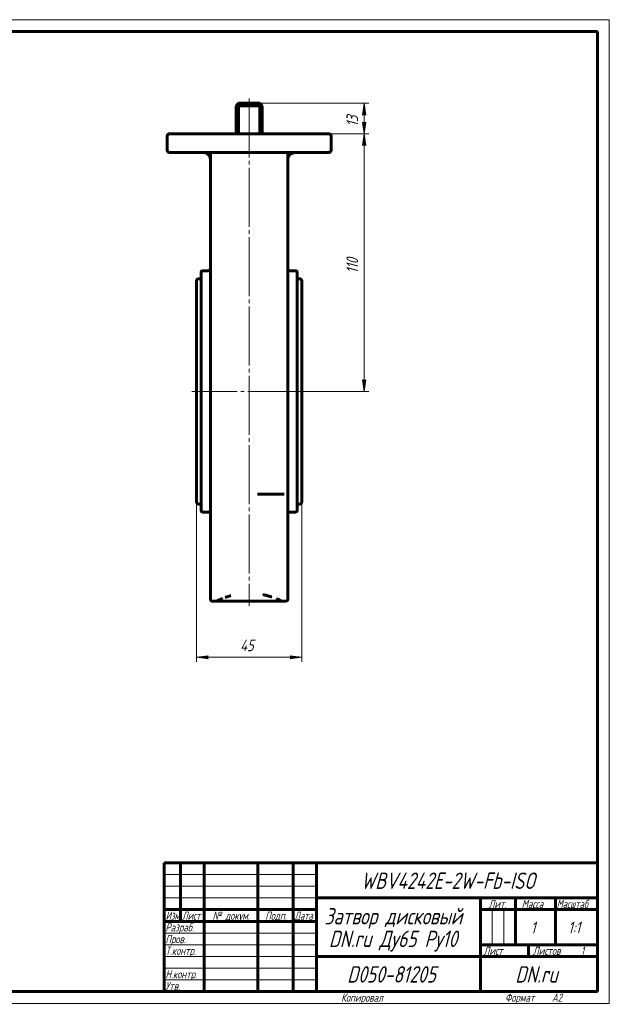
# Model space of a CAD drawing. Header units: millimetres. Extents: x 0 to 594, y 0 to 420.
# Tile 3 of 3: x 342 to 594, y 0 to 420. Entities that reach past the tile are written whole.
import ezdxf

# ---------------------------------------------------------------- set-up
doc = ezdxf.new("R2010")
doc.units = ezdxf.units.MM
for name, pattern in [('K5LT_AXLED', [29.60556, 25.10556, -1.5, 1.5, -1.5]), ('K5LT_BASIC', [0]), ('K5LT_THIN', [0])]:
    doc.linetypes.add(name, pattern=pattern)
doc.layers.add('Системный слой', color=7, linetype='Continuous')
doc.layers.add('Системный слой (1)', color=7, linetype='Continuous', true_color=0x6c6c6c)
doc.styles.add('KDIMTEXTSTYLE', font='txt', dxfattribs={"width": 0.96, "oblique": 15, "height": 5})
doc.styles.add('KTEXTSTYLE', font='txt', dxfattribs={"width": 0.96, "height": 5})
doc.dimstyles.new('KDIMSTYLE (1.00)', dxfattribs={"dimtxt": 5, "dimasz": 1, "dimexe": 2, "dimexo": 0, "dimgap": 1, "dimtad": 1, "dimtxsty": 'KDIMTEXTSTYLE', "dimsah": 1, "dimcen": 0, "dimdle": 1, "dimadec": 0, "dimazin": 0, "dimtfac": 0.667, "dimtmove": 0, "dimatfit": 3, "dimfxl": 1, "dimtvp": 1, "dimtolj": 1, "dimtzin": 0, "dimarcsym": 0})

# ---------------------------------------------------------------- blocks, each defined once
blk = doc.blocks.new('U5')
at = {"layer": 'Системный слой (1)', "color": 143, "linetype": 'K5LT_BASIC', "lineweight": 60, "true_color": 0x33acca}
for q in [(454.14, 171.8), (454.16, 171.79)]:
    blk.add_line((454.16, 171.79), q, dxfattribs=at)
blk = doc.blocks.new('U6')
at = {"layer": 'Системный слой (1)', "color": 143, "linetype": 'K5LT_BASIC', "lineweight": 60, "true_color": 0x33acca}
for p, q in [((457.83, 362.59), (457.58, 362.36)), ((458.53, 363.02), (457.83, 362.59)), ((459.29, 363.25), (458.53, 363.02)), ((459.75, 363.29), (459.29, 363.25))]:
    blk.add_line(p, q, dxfattribs=at)
blk = doc.blocks.new('U7')
at = {"layer": 'Системный слой (1)', "color": 143, "linetype": 'K5LT_BASIC', "lineweight": 60, "true_color": 0x33acca}
for p, q in [((460.75, 261.29), (460.75, 312.29)), ((460.75, 210.29), (460.75, 261.29))]:
    blk.add_line(p, q, dxfattribs=at)
blk = doc.blocks.new('U8')
at = {"layer": 'Системный слой (1)', "color": 143, "linetype": 'K5LT_BASIC', "lineweight": 60, "true_color": 0x33acca}
for p, q in [((418.75, 309.39), (419.75, 309.39)), ((460.75, 309.39), (461.75, 309.39))]:
    blk.add_line(p, q, dxfattribs=at)
blk = doc.blocks.new('U9')
at = {"layer": 'Системный слой (1)', "color": 143, "linetype": 'K5LT_BASIC', "lineweight": 60, "true_color": 0x33acca}
for p, q in [((462.75, 261.29), (462.75, 308.39)), ((462.75, 214.19), (462.75, 261.29))]:
    blk.add_line(p, q, dxfattribs=at)
blk = doc.blocks.new('U10')
at = {"layer": 'Системный слой (1)', "color": 143, "linetype": 'K5LT_BASIC', "lineweight": 60, "true_color": 0x33acca}
for p, q in [((422.2, 362.98), (420.75, 363.29)), ((423.75, 361.44), (422.2, 362.98))]:
    blk.add_line(p, q, dxfattribs=at)
blk = doc.blocks.new('U11')
at = {"layer": 'Системный слой (1)', "color": 143, "linetype": 'K5LT_BASIC', "lineweight": 60, "true_color": 0x33acca}
for p, q in [((457.62, 362.55), (456.75, 361.44)), ((459.75, 363.29), (457.62, 362.55))]:
    blk.add_line(p, q, dxfattribs=at)
blk = doc.blocks.new('U12')
at = {"layer": 'Системный слой (1)', "color": 143, "linetype": 'K5LT_BASIC', "lineweight": 60, "true_color": 0x33acca}
for p, q in [((454.13, 171.79), (454.14, 171.8)), ((454.13, 171.79), (454.13, 171.79)), ((454.13, 171.79), (454.13, 171.79)), ((454.13, 171.79), (454.13, 171.79)), ((454.14, 171.8), (454.14, 171.8)), ((454.14, 171.8), (454.14, 171.8)), ((454.14, 171.8), (454.14, 171.8)), ((454.14, 171.8), (454.14, 171.8)), ((454.14, 171.8), (454.14, 171.8)), ((454.14, 171.8), (454.14, 171.8)), ((454.14, 171.8), (454.14, 171.8)), ((454.14, 171.8), (454.14, 171.8)), ((454.14, 171.8), (454.14, 171.8)), ((454.14, 171.8), (454.14, 171.8)), ((454.14, 171.8), (454.14, 171.8)), ((454.14, 171.8), (454.14, 171.8)), ((454.14, 171.8), (454.14, 171.8)), ((454.14, 171.8), (454.14, 171.8))]:
    blk.add_line(p, q, dxfattribs=at)
blk = doc.blocks.new('U13')
at = {"layer": 'Системный слой (1)', "color": 143, "linetype": 'K5LT_BASIC', "lineweight": 60, "true_color": 0x33acca}
for p, q in [((424.25, 171.79), (454.13, 171.79)), ((454.16, 171.79), (456.25, 171.79))]:
    blk.add_line(p, q, dxfattribs=at)
blk = doc.blocks.new('U14')
at = {"layer": 'Системный слой (1)', "color": 143, "linetype": 'K5LT_BASIC', "lineweight": 60, "true_color": 0x33acca}
for p, q in [((418.75, 213.19), (419.75, 213.19)), ((460.75, 213.19), (461.75, 213.19))]:
    blk.add_line(p, q, dxfattribs=at)
blk = doc.blocks.new('D3')
at = {"layer": 'Системный слой (1)'}
for points in [[(422.25, 147.77), (422.75, 148.43), (417.75, 147.77), (422.75, 147.11)], [(462.75, 147.77), (457.75, 148.43), (458.25, 147.77), (457.75, 147.11)]]:
    blk.add_hatch(color=7, dxfattribs=at).paths.add_polyline_path(points)
at = {"layer": 'Системный слой (1)', "color": 7, "linetype": 'K5LT_THIN', "lineweight": 18, "true_color": 0xffffff}
for p, q in [((417.75, 214.19), (417.75, 145.77)), ((462.75, 214.19), (462.75, 145.77)), ((417.75, 147.77), (422.75, 148.43)), ((422.75, 147.11), (417.75, 147.77)), ((422.75, 148.43), (422.25, 147.77)), ((422.25, 147.77), (422.75, 147.11)), ((458.25, 147.77), (457.75, 148.43)), ((457.75, 148.43), (462.75, 147.77)), ((462.75, 147.77), (457.75, 147.11)), ((457.75, 147.11), (458.25, 147.77))]:
    blk.add_line(p, q, dxfattribs=at)
blk.add_wipeout([(436.43, 148.77), (436.43, 156.15), (443.77, 156.15), (443.77, 148.77)]).dxf.layer = 'Системный слой (1)'
blk.add_line((417.75, 147.77), (462.75, 147.77), dxfattribs=at)
at = {"layer": 'Системный слой (1)', "color": 7, "insert": (436.43, 155.35), "char_height": 5, "attachment_point": 1, "style": 'KTEXTSTYLE'}
blk.add_mtext('\\fArial|b0|c204|p34;\\H5.0;\\W1.000;\\Q15;\\fGOST Type AU|b0|i0|c204|p34;\\Q15;\\W0.960;45', dxfattribs=at)
blk = doc.blocks.new('KDIMARROW_01')
at = {"layer": 'Системный слой'}
blk.add_hatch(color=0, dxfattribs=at).paths.add_polyline_path([(-5, -0.66), (0, 0), (-5, 0.66), (-4.5, 0)])
at = {"layer": 'Системный слой', "color": 0, "linetype": 'K5LT_THIN', "lineweight": 18}
for p, q in [((-4.5, 0), (-5, 0.66)), ((-5, 0.66), (0, 0)), ((0, 0), (-5, -0.66)), ((-5, -0.66), (-4.5, 0))]:
    blk.add_line(p, q, dxfattribs=at)
at = {"layer": 'Системный слой (1)', "color": 0, "linetype": 'K5LT_THIN', "lineweight": 18}
blk.add_line((208.41, 261.29), (207.41, 261.29), dxfattribs=at)
blk = doc.blocks.new('D4')
at = {"layer": 'Системный слой (1)', "color": 7, "linetype": 'K5LT_THIN', "lineweight": 18, "true_color": 0xffffff}
for p, q in [((444.75, 384.29), (491.37, 384.29)), ((473.52, 371.29), (491.37, 371.29))]:
    blk.add_line(p, q, dxfattribs=at)
blk.add_wipeout([(488.37, 374.37), (480.99, 374.37), (480.99, 380.94), (488.37, 380.94)]).dxf.layer = 'Системный слой (1)'
at = {"layer": 'Системный слой (1)'}
for points in [[(490.03, 379.29), (489.37, 384.29), (488.71, 379.29), (489.37, 379.79)], [(489.37, 371.29), (490.03, 376.29), (489.37, 375.79), (488.71, 376.29)]]:
    blk.add_hatch(color=7, dxfattribs=at).paths.add_polyline_path(points)
at = {"layer": 'Системный слой (1)', "color": 7, "linetype": 'K5LT_THIN', "lineweight": 18, "true_color": 0xffffff}
for p, q in [((488.71, 379.29), (489.37, 384.29)), ((489.37, 384.29), (490.03, 379.29)), ((489.37, 371.29), (489.37, 384.29)), ((489.37, 379.79), (488.71, 379.29)), ((490.03, 379.29), (489.37, 379.79)), ((489.37, 371.29), (488.71, 376.29)), ((488.71, 376.29), (489.37, 375.79)), ((489.37, 375.79), (490.03, 376.29)), ((490.03, 376.29), (489.37, 371.29))]:
    blk.add_line(p, q, dxfattribs=at)
at = {"layer": 'Системный слой (1)', "color": 7, "insert": (481.78, 374.37), "char_height": 5, "attachment_point": 1, "rotation": 90, "style": 'KTEXTSTYLE'}
blk.add_mtext('\\fArial|b0|c204|p34;\\H5.0;\\W1.000;\\Q15;\\fGOST Type AU|b0|i0|c204|p34;\\Q15;\\W0.960;13', dxfattribs=at)
blk = doc.blocks.new('D5')
at = {"layer": 'Системный слой (1)'}
for points in [[(490.03, 366.29), (489.37, 371.29), (488.71, 366.29), (489.37, 366.79)], [(489.37, 261.29), (490.03, 266.29), (489.37, 265.79), (488.71, 266.29)]]:
    blk.add_hatch(color=7, dxfattribs=at).paths.add_polyline_path(points)
at = {"layer": 'Системный слой (1)', "color": 7, "linetype": 'K5LT_THIN', "lineweight": 18, "true_color": 0xffffff}
for p, q in [((473.52, 371.29), (491.37, 371.29)), ((488.71, 366.29), (489.37, 371.29)), ((489.37, 371.29), (490.03, 366.29)), ((489.37, 366.79), (488.71, 366.29)), ((490.03, 366.29), (489.37, 366.79)), ((489.37, 261.29), (488.71, 266.29)), ((488.71, 266.29), (489.37, 265.79)), ((489.37, 265.79), (490.03, 266.29)), ((490.03, 266.29), (489.37, 261.29)), ((462.75, 261.29), (491.37, 261.29))]:
    blk.add_line(p, q, dxfattribs=at)
blk.add_wipeout([(488.37, 311.68), (480.99, 311.68), (480.99, 320.53), (488.37, 320.53)]).dxf.layer = 'Системный слой (1)'
blk.add_line((489.37, 371.29), (489.37, 261.29), dxfattribs=at)
at = {"layer": 'Системный слой (1)', "color": 7, "insert": (481.78, 311.68), "char_height": 5, "attachment_point": 1, "rotation": 90, "style": 'KTEXTSTYLE'}
blk.add_mtext('\\fArial|b0|c204|p34;\\H5.0;\\W1.000;\\Q15;\\fGOST Type AU|b0|i0|c204|p34;\\Q15;\\W0.960;110', dxfattribs=at)
blk = doc.blocks.new('U28')
at = {"color": 7, "linetype": 'K5LT_THIN', "lineweight": 18, "true_color": 0xffffff}
for p, q in [((0, 420), (594, 420)), ((594, 420), (594, 0)), ((404, 55), (469, 55)), ((404, 50), (469, 50)), ((404, 45), (469, 45)), ((543.96, 25), (543.96, 40)), ((548.98, 25), (548.98, 40)), ((404, 30), (469, 30)), ((404, 25), (469, 25)), ((404, 20), (469, 20)), ((404, 15), (469, 15)), ((404, 10), (469, 10)), ((594, 0), (0, 0))]:
    blk.add_line(p, q, dxfattribs=at)
at = {"color": 143, "linetype": 'K5LT_BASIC', "lineweight": 60, "true_color": 0x33acca}
for p, q in [((20, 415), (589, 415)), ((589, 415), (589, 5)), ((404, 60), (589, 60)), ((404, 5), (404, 60)), ((411, 35), (411, 60)), ((421, 5), (421, 60)), ((444, 5), (444, 60)), ((459, 5), (459, 60)), ((469, 5), (469, 60)), ((469, 45), (589, 45)), ((539, 5), (539, 45)), ((554, 25), (554, 45)), ((571, 25), (571, 45)), ((404, 40), (469, 40)), ((539, 40), (554, 40)), ((554, 40), (589, 40)), ((404, 35), (469, 35)), ((539, 25), (589, 25)), ((559.57, 20), (559.57, 25)), ((469, 20), (539, 20)), ((539, 20), (589, 20)), ((589, 5), (20, 5))]:
    blk.add_line(p, q, dxfattribs=at)
at = {"color": 7, "attachment_point": 1, "style": 'KTEXTSTYLE'}
for s, insert, char_height in [('\\fArial|b0|c204|p34;\\H5.0;\\W1.000;\\Q15;\\fGOST Type AU|b0|i0|c204|p34;\\Q15;\\W0.960;\\H7.00;WBV4242E-2W-Fb-ISO', (488, 55.86), 7), ('\\fArial|b0|c204|p34;\\H5.0;\\W1.000;\\Q15;\\fGOST Type AU|b0|i0|c204|p34;\\Q15;\\W0.960;\\H3.50;Лит.', (542.47, 44.18), 3.5), ('\\fArial|b0|c204|p34;\\H5.0;\\W1.000;\\Q15;\\fGOST Type AU|b0|i0|c204|p34;\\Q15;\\W0.960;\\H3.50;Масса', (556.58, 44.18), 3.5), ('\\fArial|b0|c204|p34;\\H5.0;\\W1.000;\\Q15;\\fGOST Type AU|b0|i0|c204|p34;\\Q15;\\W0.926;\\H3.50;Масштаб', (571.52, 44.18), 3.5), ('\\fArial|b0|c204|p34;\\H5.0;\\W1.000;\\Q15;\\fGOST Type AU|b0|i0|c204|p34;\\Q15;\\W0.786;\\H3.50;Изм.', (404.62, 39.18), 3.5), ('\\fArial|b0|c204|p34;\\H5.0;\\W1.000;\\Q15;\\fGOST Type AU|b0|i0|c204|p34;\\Q15;\\W0.800;\\H3.50;Лист', (411.61, 39.18), 3.5), ('\\fArial|b0|c204|p34;\\H5.0;\\W1.000;\\Q15;\\fGOST Type AU|b0|i0|c204|p34;\\Q15;\\W0.960;\\H3.50;№ докум.', (424.63, 39.18), 3.5), ('\\fArial|b0|c204|p34;\\H5.0;\\W1.000;\\Q15;\\fGOST Type AU|b0|i0|c204|p34;\\Q15;\\W0.960;\\H3.50;Подп.', (447.1, 39.18), 3.5), ('\\fArial|b0|c204|p34;\\H5.0;\\W1.000;\\Q15;\\fGOST Type AU|b0|i0|c204|p34;\\Q15;\\W0.800;\\H3.50;Дата', (459.61, 39.18), 3.5), ('\\fArial|b0|c204|p34;\\H5.0;\\W1.000;\\Q15;\\fGOST Type AU|b0|i0|c204|p34;\\Q15;\\W0.960;\\H7.00;Затвор дисковый', (472.44, 40.69), 7), ('\\fArial|b0|c204|p34;\\H5.0;\\W1.000;\\Q15;\\fGOST Type AU|b0|i0|c204|p34;\\Q15;\\W0.960;\\H3.50;Разраб.', (404.5, 34.18), 3.5), ('\\fArial|b0|c204|p34;\\H5.0;\\W1.000;\\Q15;\\fGOST Type AU|b0|i0|c204|p34;\\Q15;\\W0.960;1', (560.53, 34.9), 5), ('\\fArial|b0|c204|p34;\\H5.0;\\W1.000;\\Q15;\\fGOST Type AU|b0|i0|c204|p34;\\Q15;\\W0.960;{\\c16737820;1:1}', (576.44, 34.9), 5), ('\\fArial|b0|c204|p34;\\H5.0;\\W1.000;\\Q15;\\fGOST Type AU|b0|i0|c204|p34;\\Q15;\\W0.960;\\H7.00;DN.ru Ду65 Ру10', (474.3, 31.02), 7), ('\\fArial|b0|c204|p34;\\H5.0;\\W1.000;\\Q15;\\fGOST Type AU|b0|i0|c204|p34;\\Q15;\\W0.960;\\H3.50;Пров.', (404.5, 29.18), 3.5), ('\\fArial|b0|c204|p34;\\H5.0;\\W1.000;\\Q15;\\fGOST Type AU|b0|i0|c204|p34;\\Q15;\\W0.960;\\H3.50;Т.контр.', (404.5, 24.18), 3.5), ('\\fArial|b0|c204|p34;\\H5.0;\\W1.000;\\Q15;\\fGOST Type AU|b0|i0|c204|p34;\\Q15;\\W0.960;\\H3.50;Лист', (540.32, 24.18), 3.5), ('\\fArial|b0|c204|p34;\\H5.0;\\W1.000;\\Q15;\\fGOST Type AU|b0|i0|c204|p34;\\Q15;\\W0.960;\\H3.50;Листов', (561.36, 24.18), 3.5), ('\\fArial|b0|c204|p34;\\H5.0;\\W1.000;\\Q15;\\fGOST Type AU|b0|i0|c204|p34;\\Q15;\\W0.960;\\H3.50;1', (581.91, 24.18), 3.5), ('\\fArial|b0|c204|p34;\\H5.0;\\W1.000;\\Q15;\\fGOST Type AU|b0|i0|c204|p34;\\Q15;\\W0.960;\\H3.50;Н.контр.', (404.5, 14.18), 3.5), ('\\fArial|b0|c204|p34;\\H5.0;\\W1.000;\\Q15;\\fGOST Type AU|b0|i0|c204|p34;\\Q15;\\W0.960;\\H7.00;D050-81205', (482.08, 15.86), 7), ('\\fArial|b0|c204|p34;\\H5.0;\\W1.000;\\Q15;\\fGOST Type AU|b0|i0|c204|p34;\\Q15;\\W0.960;\\H7.00;DN.ru', (553.84, 15.86), 7), ('\\fArial|b0|c204|p34;\\H5.0;\\W1.000;\\Q15;\\fGOST Type AU|b0|i0|c204|p34;\\Q15;\\W0.960;\\H3.50;Утв.', (404.5, 9.18), 3.5), ('\\fArial|b0|c204|p34;\\H5.0;\\W1.000;\\Q15;\\fGOST Type AU|b0|i0|c204|p34;\\Q15;\\W0.960;\\H3.50;Копировал', (479.5, 4.18), 3.5), ('\\fArial|b0|c204|p34;\\H5.0;\\W1.000;\\Q15;\\fGOST Type AU|b0|i0|c204|p34;\\Q15;\\W0.960;\\H3.50;Формат', (549.5, 4.18), 3.5), ('\\fArial|b0|c204|p34;\\H5.0;\\W1.000;\\Q15;\\fGOST Type AU|b0|i0|c204|p34;\\Q15;\\W0.960;\\H3.50;A2', (569.5, 4.18), 3.5)]:
    blk.add_mtext(s, dxfattribs=dict(at, insert=insert, char_height=char_height))

msp = doc.modelspace()

# ---------------------------------------------------------------- linework, layer by layer
at = {"layer": 'Системный слой (1)', "color": 143, "linetype": 'K5LT_BASIC', "lineweight": 60, "true_color": 0x33acca}
for p, q in [((434.751, 383.289), (435.751, 384.289)), ((434.751, 383.289), (435.751, 383.289)), ((434.751, 371.289), (434.751, 383.289)), ((435.751, 384.289), (444.751, 384.289)), ((435.751, 384.289), (435.751, 383.289)), ((435.751, 371.289), (435.751, 383.289)), ((435.751, 383.289), (444.751, 383.289)), ((444.751, 384.289), (445.751, 383.289)), ((444.751, 384.289), (444.751, 383.289)), ((445.751, 383.289), (444.751, 383.289)), ((444.751, 371.289), (444.751, 383.289)), ((445.751, 371.289), (445.751, 383.289)), ((405.251, 370.289), (405.251, 364.289)), ((406.983, 371.289), (406.251, 371.289)), ((473.519, 371.289), (406.983, 371.289)), ((474.251, 371.289), (473.519, 371.289)), ((475.251, 364.289), (475.251, 370.289)), ((406.251, 363.289), (406.983, 363.289)), ((406.983, 363.289), (473.519, 363.289)), ((423.751, 363.289), (423.751, 334.269)), ((456.751, 334.269), (456.751, 363.289)), ((473.519, 363.289), (474.251, 363.289)), ((423.751, 334.269), (423.751, 332.931)), ((423.751, 332.931), (423.751, 172.289)), ((456.751, 332.931), (456.751, 334.269)), ((456.751, 172.289), (456.751, 332.931)), ((419.751, 312.289), (419.751, 210.289)), ((422.751, 312.789), (420.251, 312.789)), ((460.251, 312.789), (457.751, 312.789)), ((417.751, 308.389), (417.751, 214.189)), ((417.751, 297.627), (417.751, 304.489)), ((462.751, 304.489), (462.751, 279.521)), ((455.251, 217.458), (443.751, 217.458)), ((423.751, 209.789), (420.251, 209.789)), ((460.251, 209.789), (456.751, 209.789))]:
    msp.add_line(p, q, dxfattribs=at)
at = {"layer": 'Системный слой (1)', "color": 30, "linetype": 'K5LT_AXLED', "lineweight": 18, "true_color": 0xff8000}
for p, q in [((440.251, 386.289), (440.251, 169.789)), ((464.751, 261.289), (415.751, 261.289))]:
    msp.add_line(p, q, dxfattribs=at)
at = {"layer": 'Системный слой (1)', "color": 143, "linetype": 'K5LT_BASIC', "lineweight": 60, "true_color": 0x33acca}
for centre, radius, start, end in [((406.251, 370.289), 1, 90, 180), ((474.251, 370.289), 1, 0, 90), ((406.251, 364.289), 1, 180, 270), ((420.751, 360.289), 3, 0, 50.53621), ((459.751, 360.289), 3, 129.45768, 180), ((474.251, 364.289), 1, 270, 0), ((420.251, 312.289), 0.5, 90, 180), ((422.751, 313.789), 1, 270, 0), ((457.751, 313.789), 1, 180, 270), ((460.251, 312.289), 0.5, 0, 90), ((418.751, 308.389), 1, 90, 180), ((461.751, 308.389), 1, 0, 90), ((418.751, 214.189), 1, 180, 270), ((420.251, 210.289), 0.5, 180, 270), ((460.251, 210.289), 0.5, 270, 0), ((461.751, 214.189), 1, 270, 0), ((424.251, 172.289), 0.5, 180, 270), ((456.251, 172.289), 0.5, 270, 0)]:
    msp.add_arc(centre, radius, start, end, dxfattribs=at)
for points, knots in [([(422.659, 362.605), (422.565, 362.682), (422.466, 362.754), (422.253, 362.889), (422.137, 362.952), (422.013, 363.01), (422.008, 363.012), (421.99, 363.02), (421.978, 363.026), (421.954, 363.036), (421.943, 363.041), (421.921, 363.05), (421.911, 363.055), (421.892, 363.063), (421.882, 363.066), (421.864, 363.074), (421.856, 363.077), (421.839, 363.083), (421.832, 363.086), (421.817, 363.092), (421.81, 363.095), (421.796, 363.1), (421.79, 363.102), (421.777, 363.107), (421.772, 363.109), (421.76, 363.113), (421.755, 363.115), (421.745, 363.118), (421.74, 363.12), (421.73, 363.123), (421.726, 363.125), (421.718, 363.128), (421.713, 363.129), (421.706, 363.132), (421.702, 363.133), (421.695, 363.135), (421.692, 363.136), (421.685, 363.138), (421.682, 363.139), (421.676, 363.141), (421.674, 363.142), (421.668, 363.144), (421.666, 363.145), (421.661, 363.146), (421.659, 363.147), (421.654, 363.148), (421.652, 363.149), (421.648, 363.15), (421.646, 363.151), (421.643, 363.152), (421.641, 363.153), (421.637, 363.154), (421.636, 363.154), (421.632, 363.155), (421.63, 363.156), (421.622, 363.158), (421.617, 363.16), (421.603, 363.164), (421.593, 363.167), (421.564, 363.175), (421.545, 363.181), (421.487, 363.196), (421.449, 363.206), (421.333, 363.232), (421.256, 363.247), (421.036, 363.279), (420.894, 363.289), (420.751, 363.289)], [1.2473326, 1.2473326, 1.2473326, 1.2473326, 5.3186686, 5.3186686, 9.8324495, 9.8324495, 10.0385897, 10.0385897, 10.5037669, 10.5037669, 10.9266552, 10.9266552, 11.3110992, 11.3110992, 11.6605937, 11.6605937, 11.978316, 11.978316, 12.2671545, 12.2671545, 12.5297349, 12.5297349, 12.7684443, 12.7684443, 12.9854529, 12.9854529, 13.1827335, 13.1827335, 13.3620794, 13.3620794, 13.5251212, 13.5251212, 13.673341, 13.673341, 13.8080862, 13.8080862, 13.9305819, 13.9305819, 14.0419417, 14.0419417, 14.1431778, 14.1431778, 14.2352106, 14.2352106, 14.3188768, 14.3188768, 14.394937, 14.394937, 14.4640826, 14.4640826, 14.5332283, 14.5332283, 14.5832997, 14.5832997, 14.6739053, 14.6739053, 14.8503479, 14.8503479, 15.2008488, 15.2008488, 15.8970818, 15.8970818, 17.2800104, 17.2800104, 20.0267925, 20.0267925, 25, 25, 25, 25]), ([(422.658, 362.605), (422.592, 362.66), (422.525, 362.711), (422.348, 362.832), (422.237, 362.898), (421.998, 363.02), (421.868, 363.075), (421.726, 363.125), (421.716, 363.128), (421.689, 363.137), (421.672, 363.143), (421.651, 363.15), (421.646, 363.151), (421.638, 363.154), (421.634, 363.155), (421.625, 363.157), (421.621, 363.159), (421.609, 363.162), (421.6, 363.165), (421.576, 363.172), (421.559, 363.177), (421.509, 363.191), (421.476, 363.199), (421.377, 363.223), (421.31, 363.237), (421.08, 363.275), (420.916, 363.289), (420.751, 363.289)], [1.327678, 1.327678, 1.327678, 1.327678, 4.1713389, 4.1713389, 8.5431215, 8.5431215, 13.3842195, 13.3842195, 13.7540845, 13.7540845, 14.3720614, 14.3720614, 14.5265557, 14.5265557, 14.6810499, 14.6810499, 14.8307908, 14.8307908, 15.1302725, 15.1302725, 15.7268593, 15.7268593, 16.9152796, 16.9152796, 19.2826131, 19.2826131, 25, 25, 25, 25]), ([(457.844, 362.605), (457.909, 362.66), (457.977, 362.711), (458.154, 362.832), (458.264, 362.898), (458.504, 363.02), (458.633, 363.075), (458.776, 363.125), (458.786, 363.128), (458.813, 363.137), (458.83, 363.143), (458.851, 363.15), (458.855, 363.151), (458.864, 363.154), (458.868, 363.155), (458.877, 363.157), (458.881, 363.159), (458.893, 363.162), (458.901, 363.165), (458.926, 363.172), (458.943, 363.177), (458.992, 363.191), (459.026, 363.199), (459.125, 363.223), (459.192, 363.237), (459.422, 363.275), (459.586, 363.289), (459.751, 363.289)], [1.327678, 1.327678, 1.327678, 1.327678, 4.1713389, 4.1713389, 8.5431215, 8.5431215, 13.3842195, 13.3842195, 13.7540845, 13.7540845, 14.3720614, 14.3720614, 14.5265557, 14.5265557, 14.6810499, 14.6810499, 14.8307908, 14.8307908, 15.1302725, 15.1302725, 15.7268593, 15.7268593, 16.9152796, 16.9152796, 19.2826131, 19.2826131, 25, 25, 25, 25]), ([(428.729, 172.827), (428.715, 172.82), (428.684, 172.806), (428.634, 172.785), (428.584, 172.765), (428.534, 172.744), (428.468, 172.716), (428.331, 172.66), (428.147, 172.583), (427.939, 172.496), (427.792, 172.434), (427.603, 172.353), (427.386, 172.259), (427.181, 172.169), (427.06, 172.115), (427.006, 172.091), (426.969, 172.075), (426.934, 172.06), (426.899, 172.045), (426.865, 172.031), (426.841, 172.022), (426.827, 172.017)], [0, 0, 0, 0, 0.4307865, 0.8626287, 1.2963175, 1.7337912, 2.1732378, 3.0679056, 5.4230891, 7.359482, 9.2711396, 10.0820231, 13.6272613, 17.1229679, 18.5195206, 19.1096625, 19.693535, 20.2753619, 20.8528728, 21.4281626, 22, 22, 22, 22]), ([(432.369, 174.037), (432.347, 174.03), (432.301, 174.016), (432.23, 173.996), (432.16, 173.976), (431.973, 173.922), (431.524, 173.791), (431.039, 173.64), (430.649, 173.515), (430.477, 173.459), (430.371, 173.424), (430.297, 173.4), (430.258, 173.387), (430.23, 173.379), (430.22, 173.376), (430.212, 173.373), (430.204, 173.371), (430.197, 173.369), (430.192, 173.368), (430.189, 173.367)], [0, 0, 0, 0, 0.588252, 1.1743527, 1.7601818, 2.345703, 5.8594648, 13.301169, 15.7182907, 17.2566366, 18.4491347, 18.8954826, 19.5150989, 19.6297573, 19.7230664, 19.8090915, 19.8806598, 19.9442857, 20, 20, 20, 20]), ([(449.745, 173.557), (448.857, 173.859), (447.764, 174.153), (446.464, 174.439), (446.468, 174.438), (446.475, 174.436), (446.489, 174.433), (446.504, 174.429), (446.548, 174.419), (446.732, 174.378), (447.285, 174.251), (447.936, 174.085), (448.414, 173.951), (448.828, 173.833), (449.163, 173.733), (449.512, 173.626), (449.634, 173.589), (449.683, 173.574), (449.705, 173.568), (449.715, 173.565), (449.722, 173.563), (449.732, 173.56), (449.739, 173.558), (449.745, 173.557)], [0, 0, 0, 0, 4, 4, 4, 4.0797269, 4.1313547, 4.2346114, 4.337883, 4.8544529, 7.2851463, 13.6552667, 16.6111537, 16.6630368, 21.9487231, 23.6596185, 24.3328235, 24.6432912, 24.746738, 24.7984538, 24.8501668, 24.9018842, 25, 25, 25, 25]), ([(453.63, 172.037), (453.628, 172.037), (453.626, 172.037), (453.625, 172.038), (453.624, 172.038), (453.622, 172.038), (453.619, 172.039), (453.615, 172.04), (453.61, 172.042), (453.604, 172.044), (453.597, 172.046), (453.587, 172.05), (453.574, 172.055), (453.555, 172.062), (453.53, 172.072), (453.492, 172.087), (453.442, 172.108), (453.37, 172.138), (453.277, 172.177), (453.157, 172.229), (452.96, 172.314), (452.733, 172.413), (452.495, 172.516), (452.337, 172.585), (452.209, 172.64), (452.116, 172.682), (452.053, 172.709), (452.027, 172.724), (452.019, 172.729)], [0, 0, 0, 0, 0.0195335, 0.0337295, 0.0462419, 0.0815015, 0.1081985, 0.1872059, 0.3085798, 0.4019552, 0.5514817, 0.7383192, 1.037166, 1.410776, 2.0086156, 2.7558789, 3.9514595, 5.445967, 7.5325738, 9.9123045, 12.7914337, 18.9906019, 21.9266297, 24.3132452, 26.3268203, 27.5904511, 28.4783715, 29, 29, 29, 29]), ([(454.128, 171.789), (454.129, 171.79), (454.129, 171.79), (454.132, 171.79), (454.135, 171.79), (454.14, 171.79), (454.142, 171.79), (454.148, 171.79), (454.151, 171.79), (454.157, 171.79), (454.16, 171.79), (454.163, 171.79)], [2.5052828, 2.5052828, 2.5052828, 2.5052828, 3.2350707, 3.2350707, 5.6746319, 5.6746319, 8.6719812, 8.6719812, 11.6693305, 11.6693305, 14.9867465, 14.9867465, 14.9867465, 14.9867465])]:
    msp.add_open_spline(points, degree=3, knots=knots, dxfattribs=at)

# ---------------------------------------------------------------- block references
at = {"layer": 'Системный слой (1)'}
for name in ['U10', 'U11', 'U6', 'U7', 'U8', 'U9', 'U14', 'U13', 'U12', 'U5']:
    msp.add_blockref(name, (0, 0), dxfattribs=at)

# ---------------------------------------------------------------- next in the draw order: dimensions: what is measured, and where the dimension line sits
at = {"layer": 'Системный слой (1)', "color": 7}
dim = msp.add_linear_dim(base=(489.368, 371.289), p1=(444.751, 384.289), p2=(473.519, 371.289), angle=90, dimstyle='KDIMSTYLE (1.00)', override={"dimexo": 0, "dimpost": '\\fGOST Type AU|b0|c204|p34;\\H5.0;\\W0.960;\\Q15;<>', "dimblk1": 'KDIMARROW_01', "dimblk2": 'KDIMARROW_01', "dimse1": 0, "dimse2": 0, "dimclrt": 7, "dimtol": 1, "dimtp": 0, "dimtm": 0, "dimtdec": 5, "dimtolj": 1}, dxfattribs=at)
dim.commit()
dim.dimension.update_dxf_attribs({"geometry": 'D4', "text_midpoint": (489.368, 377.789), "dimtype": 160})
dim = msp.add_linear_dim(base=(417.751, 147.767), p1=(462.751, 214.189), p2=(417.751, 214.189), dimstyle='KDIMSTYLE (1.00)', override={"dimexo": 0, "dimpost": '\\fGOST Type AU|b0|c204|p34;\\H5.0;\\W0.960;\\Q15;<>', "dimblk1": 'KDIMARROW_01', "dimblk2": 'KDIMARROW_01', "dimse1": 0, "dimse2": 0, "dimclrt": 7, "dimtol": 1, "dimtp": 0, "dimtm": 0, "dimtdec": 5, "dimtolj": 1}, dxfattribs=at)
dim.commit()
dim.dimension.update_dxf_attribs({"geometry": 'D3', "text_midpoint": (440.251, 147.767), "dimtype": 160})

# ---------------------------------------------------------------- next in the draw order: dimensions: what is measured, and where the dimension line sits
dim = msp.add_linear_dim(base=(489.368, 371.289), p1=(462.751, 261.289), p2=(473.519, 371.289), angle=90, dimstyle='KDIMSTYLE (1.00)', override={"dimexo": 0, "dimpost": '\\fGOST Type AU|b0|c204|p34;\\H5.0;\\W0.960;\\Q15;<>', "dimblk1": 'KDIMARROW_01', "dimblk2": 'KDIMARROW_01', "dimse1": 0, "dimse2": 0, "dimclrt": 7, "dimtol": 1, "dimtp": 0, "dimtm": 0, "dimtdec": 5, "dimtolj": 1}, dxfattribs=at)
dim.commit()
dim.dimension.update_dxf_attribs({"geometry": 'D5', "text_midpoint": (489.368, 316.289), "dimtype": 160})

# ---------------------------------------------------------------- next in the draw order: block references
msp.add_blockref('U28', (0, 0))

doc.saveas('drawing.dxf')
